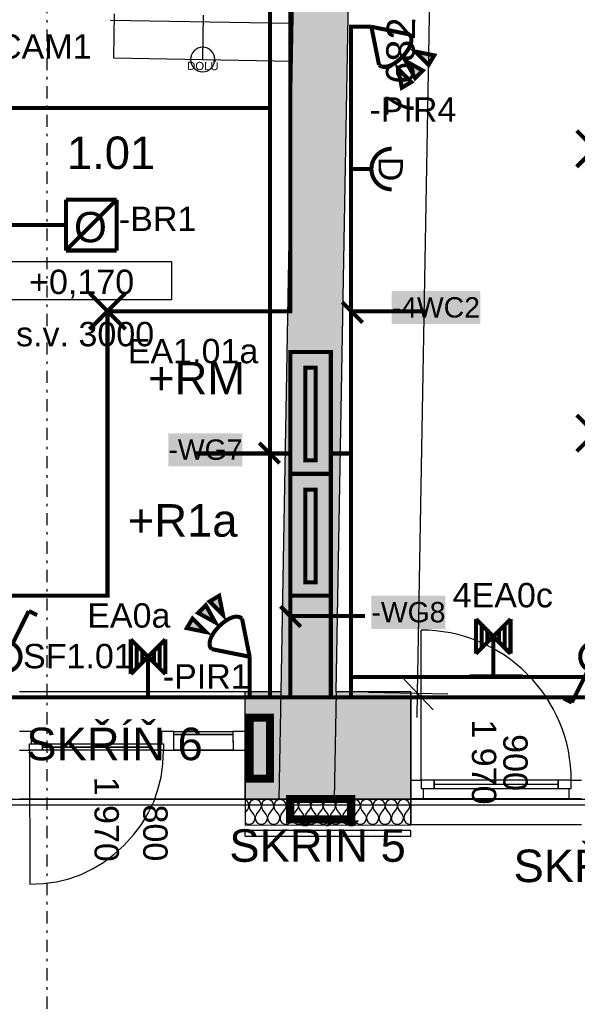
# Model space of a CAD drawing. Extents: x -12025 to 39812, y -28775 to 12.
# Tile 19 of 90: x 17459 to 20893, y -22263 to -16206. Entities that reach past the tile are written whole.
import ezdxf
from ezdxf.enums import TextEntityAlignment as Align

# ---------------------------------------------------------------- set-up
doc = ezdxf.new("R2010")
doc.units = 0
doc.header["$MEASUREMENT"] = 0
doc.linetypes.add('Telekomunikacni vodic', pattern=[9.25, 3, -0.75, 3, -0.75, 0.125, -0.75, 0.125, -0.75])
doc.linetypes.add('Čerchovaná S', pattern=[175, 75, -42.5, 15, -42.5])
for name, color, linetype in [('0 (Pozadí)', 254, 'Continuous'), ('OÚ Dukovany internet + tv + data', 192, 'Continuous'), ('OÚ Dukovany nouzové osvětlení', 36, 'Continuous'), ('OÚ Dukovany půdorys kóty 1NP', 7, 'Continuous'), ('OÚ Dukovany půdorys podklad 1NP', 7, 'Continuous'), ('OÚ Dukovany rozváděče', 6, 'Continuous'), ('OÚ Dukovany světla', 132, 'Continuous'), ('OÚ Dukovany venkovní skříně', 5, 'Continuous'), ('OÚ Dukovany zásuvky', 92, 'Continuous'), ('Zakladni', 7, 'Continuous')]:
    doc.layers.add(name, color=color, linetype=linetype)
doc.styles.add('Arial', font='txt')
doc.styles.add('Arial_B', font='txt')

# ---------------------------------------------------------------- blocks, each defined once
blk = doc.blocks.new('P_zarovkove_svitidlo')
at = {"color": 0, "linetype": 'Continuous', "const_width": 25}
for points in [[(111, -111), (-111, 111)], [(-111, -111), (111, 111)]]:
    blk.add_lwpolyline(points, dxfattribs=at)
at = {"color": 0, "linetype": 'Continuous', "style": 'Arial'}
blk.add_text('4EA1.02a', height=150, dxfattribs=at).set_placement((125, -71.1))
blk = doc.blocks.new('Zásuvka (27)')
at = {"color": 0, "linetype": 'Continuous', "const_width": 25}
for points in [[(-125, 0, -0.414214), (0, 125)], [(0, -125, -0.414214), (-125, 0)]]:
    blk.add_lwpolyline(points, format="xyb", dxfattribs=at)
blk.add_lwpolyline([(-250, 0), (-125, 0)], dxfattribs=at)
at = {"color": 0, "linetype": 'Continuous', "style": 'Arial'}
blk.add_text('D', height=150, rotation=270, dxfattribs=at).set_placement((-81.4, 0), align=Align.CENTER)
blk = doc.blocks.new('Střídavý přepínač')
at = {"color": 0, "linetype": 'Continuous', "const_width": 25}
for points in [[(140.6, 281.2), (38.4, 76.7)], [(140.6, 281.2), (191.8, 255.7)], [(-140.6, -281.2), (-38.4, -76.7)], [(-140.6, -281.2), (-191.8, -255.7)]]:
    blk.add_lwpolyline(points, dxfattribs=at)
for points in [[(0, 89.5, 0.414214), (-89.5, 0)], [(0, 89.5, 0.414214), (-89.5, 0)], [(89.5, 0, 0.414214), (0, 89.5)], [(89.5, 0, 0.414214), (0, 89.5)], [(-89.5, 0, 0.414214), (0, -89.5)], [(-89.5, 0, 0.414214), (0, -89.5)], [(0, -89.5, 0.414214), (89.5, 0)], [(0, -89.5, 0.414214), (89.5, 0)]]:
    blk.add_lwpolyline(points, format="xyb", dxfattribs=at)
at = {"color": 0, "linetype": 'Continuous', "style": 'Arial'}
blk.add_text('SF1.01', height=150, dxfattribs=at).set_placement((105, -71.1))
blk = doc.blocks.new('Střídavý přepínač (1)')
at = {"color": 0, "linetype": 'Continuous', "const_width": 25}
for points in [[(140.6, 281.2), (38.4, 76.7)], [(140.6, 281.2), (191.8, 255.7)], [(-140.6, -281.2), (-38.4, -76.7)], [(-140.6, -281.2), (-191.8, -255.7)]]:
    blk.add_lwpolyline(points, dxfattribs=at)
for points in [[(0, 89.5, 0.414214), (-89.5, 0)], [(0, 89.5, 0.414214), (-89.5, 0)], [(89.5, 0, 0.414214), (0, 89.5)], [(89.5, 0, 0.414214), (0, 89.5)], [(-89.5, 0, 0.414214), (0, -89.5)], [(-89.5, 0, 0.414214), (0, -89.5)], [(0, -89.5, 0.414214), (89.5, 0)], [(0, -89.5, 0.414214), (89.5, 0)]]:
    blk.add_lwpolyline(points, format="xyb", dxfattribs=at)
at = {"color": 0, "linetype": 'Continuous', "style": 'Arial'}
blk.add_text('-4SF1.02a', height=150, dxfattribs=at).set_placement((125, 53.9))
blk = doc.blocks.new('Rozvadeč')
at = {"color": 0, "linetype": 'Continuous', "const_width": 25}
for points in [[(0, 0), (-250, 0), (-250, -750), (0, -750)], [(-93.8, -97.2), (-156.2, -97.2), (-156.2, -666.7), (-93.8, -666.7)]]:
    blk.add_lwpolyline(points, close=True, dxfattribs=at)
at = {"color": 0, "linetype": 'Continuous'}
blk.add_solid([(-93.8, -97.2), (-156.2, -97.2), (-93.8, -666.7), (-156.2, -666.7)], dxfattribs=at)
at = {"layer": '0 (Pozadí)', "linetype": 'Continuous'}
blk.add_solid([(0, 0), (-250, 0), (0, -750), (-250, -750)], dxfattribs=at)
at = {"color": 0, "linetype": 'Continuous', "style": 'Arial'}
blk.add_text('+RM', height=200, dxfattribs=at).set_placement((-1125, -261.5))
blk = doc.blocks.new('Rozvadeč (1)')
at = {"color": 0, "linetype": 'Continuous', "const_width": 25}
for points in [[(0, 0), (-250, 0), (-250, -750), (0, -750)], [(-93.8, -97.2), (-156.2, -97.2), (-156.2, -666.7), (-93.8, -666.7)]]:
    blk.add_lwpolyline(points, close=True, dxfattribs=at)
at = {"color": 0, "linetype": 'Continuous'}
blk.add_solid([(-93.8, -97.2), (-156.2, -97.2), (-93.8, -666.7), (-156.2, -666.7)], dxfattribs=at)
at = {"layer": '0 (Pozadí)', "linetype": 'Continuous'}
blk.add_solid([(0, 0), (-250, 0), (0, -750), (-250, -750)], dxfattribs=at)
at = {"color": 0, "linetype": 'Continuous', "style": 'Arial'}
blk.add_text('+R1a', height=200, dxfattribs=at).set_placement((-1250, -386.5))
blk = doc.blocks.new('PIR vějíř (4)')
at = {"color": 0, "linetype": 'Continuous', "const_width": 25}
for points in [[(-164.1, 257.8), (-246.1, 339.8), (-187.5, 375)], [(-210.9, 210.9), (-269.5, 316.4), (-316.4, 269.5), (-210.9, 210.9)], [(-269.5, 152.3), (-351.6, 234.4), (-386.7, 175.8)]]:
    blk.add_lwpolyline(points, close=True, dxfattribs=at)
at = {"color": 0, "linetype": 'Continuous', "const_width": 25, "flags": 128}
for points in [[(-187.5, 187.5), (-165.8, 207.3), (-144.6, 223), (-124.2, 234.8), (-105.1, 242.5), (-87.4, 246.3), (-71.6, 246.2), (-58, 242.2), (-46.9, 234.4), (-46.9, 234.4)], [(-234.4, 46.9), (-242.2, 58), (-246.2, 71.6), (-246.3, 87.4), (-242.5, 105.1), (-234.8, 124.2), (-223, 144.6), (-207.3, 165.8), (-187.5, 187.5), (-187.5, 187.5)]]:
    blk.add_lwpolyline(points, dxfattribs=at)
at = {"color": 0, "linetype": 'Continuous', "const_width": 25}
for points in [[(0, 0), (-46.9, 234.4)], [(-234.4, 46.9), (0, 0)]]:
    blk.add_lwpolyline(points, dxfattribs=at)
at = {"color": 0, "linetype": 'Continuous'}
for points in [[(-164.1, 257.8), (-246.1, 339.8), (-187.5, 375)], [(-210.9, 210.9), (-269.5, 316.4), (-210.9, 210.9), (-316.4, 269.5)], [(-269.5, 152.3), (-351.6, 234.4), (-386.7, 175.8)]]:
    blk.add_solid(points, dxfattribs=at)
at = {"color": 0, "linetype": 'Continuous', "style": 'Arial'}
blk.add_text('-PIR1', height=150, dxfattribs=at).set_placement((-535, -196.1))
blk = doc.blocks.new('Videokamera (1)')
at = {"color": 0, "linetype": 'Continuous', "const_width": 25}
for points in [[(25.5, 213.9), (-129, 172.5)], [(-129, 172.5), (-25.5, -213.9)], [(129, -172.5), (25.5, 213.9)], [(-25.5, -213.9), (129, -172.5)], [(116.3, -279.4), (90.4, -182.8)], [(13.1, -203.5), (39, -300.1)], [(116.3, -279.4), (39, -300.1)]]:
    blk.add_lwpolyline(points, dxfattribs=at)
at = {"color": 0, "linetype": 'Continuous', "style": 'Arial'}
blk.add_text('-CAM1', height=150, dxfattribs=at).set_placement((125, -71.1))
blk = doc.blocks.new('PIR vějíř (13)')
at = {"color": 0, "linetype": 'Continuous', "const_width": 25}
for points in [[(234.4, -46.9), (0, 0)], [(0, 0), (46.9, -234.4)]]:
    blk.add_lwpolyline(points, dxfattribs=at)
at = {"color": 0, "linetype": 'Continuous', "const_width": 25, "flags": 128}
for points in [[(234.4, -46.9), (242.2, -58), (246.2, -71.6), (246.3, -87.4), (242.5, -105.1), (234.8, -124.2), (223, -144.6), (207.3, -165.8), (187.5, -187.5), (187.5, -187.5)], [(187.5, -187.5), (165.8, -207.3), (144.6, -223), (124.2, -234.8), (105.1, -242.5), (87.4, -246.3), (71.6, -246.2), (58, -242.2), (46.9, -234.4), (46.9, -234.4)]]:
    blk.add_lwpolyline(points, dxfattribs=at)
at = {"color": 0, "linetype": 'Continuous', "const_width": 25}
for points in [[(210.9, -210.9), (269.5, -316.4), (316.4, -269.5), (210.9, -210.9)], [(269.5, -152.3), (351.6, -234.4), (386.7, -175.8)], [(164.1, -257.8), (246.1, -339.8), (187.5, -375)]]:
    blk.add_lwpolyline(points, close=True, dxfattribs=at)
at = {"color": 0, "linetype": 'Continuous'}
for points in [[(269.5, -152.3), (351.6, -234.4), (386.7, -175.8)], [(210.9, -210.9), (269.5, -316.4), (210.9, -210.9), (316.4, -269.5)], [(164.1, -257.8), (246.1, -339.8), (187.5, -375)]]:
    blk.add_solid(points, dxfattribs=at)
at = {"color": 0, "linetype": 'Continuous', "style": 'Arial'}
blk.add_text('-PIR4', height=150, dxfattribs=at).set_placement((-12.5, -583.6))
blk = doc.blocks.new('Svítidlo pro nouzové osvětlení (1)')
at = {"color": 0, "linetype": 'Continuous', "const_width": 25}
for points in [[(-106.2, -106.2), (-106.2, 106.2)], [(-106.2, -106.2), (106.2, 106.2)], [(-106.2, 106.2), (106.2, -106.2)], [(-70.8, -70.8), (-70.8, 70.8)], [(70.8, -70.8), (70.8, 70.8)], [(106.2, -106.2), (106.2, 106.2)], [(-35.4, -35.4), (-35.4, 35.4)], [(0, -212.5), (0, 0)], [(35.4, -35.4), (35.4, 35.4)]]:
    blk.add_lwpolyline(points, dxfattribs=at)
at = {"color": 0, "linetype": 'Continuous', "style": 'Arial'}
blk.add_text('EA0a', height=150, dxfattribs=at).set_placement((-375, 178.9))
blk = doc.blocks.new('Svítidlo pro nouzové osvětlení (2)')
at = {"color": 0, "linetype": 'Continuous', "const_width": 25}
for points in [[(-106.2, -106.2), (-106.2, 106.2)], [(-106.2, -106.2), (106.2, 106.2)], [(-106.2, 106.2), (106.2, -106.2)], [(-70.8, -70.8), (-70.8, 70.8)], [(70.8, -70.8), (70.8, 70.8)], [(106.2, -106.2), (106.2, 106.2)], [(-35.4, -35.4), (-35.4, 35.4)], [(0, -212.5), (0, 0)], [(35.4, -35.4), (35.4, 35.4)]]:
    blk.add_lwpolyline(points, dxfattribs=at)
at = {"color": 0, "linetype": 'Continuous', "style": 'Arial'}
blk.add_text('4EA0c', height=150, dxfattribs=at).set_placement((-250, 178.9))
blk = doc.blocks.new('Detektor kouře_ optický (1)')
at = {"color": 0, "linetype": 'Continuous', "const_width": 25}
for points in [[(156.2, 156.2), (-156.2, 156.2)], [(-156.2, 156.2), (-156.2, -156.2)], [(-156.2, -156.2), (156.2, 156.2)], [(156.2, -156.2), (156.2, 156.2)], [(-156.2, -156.2), (156.2, -156.2)]]:
    blk.add_lwpolyline(points, dxfattribs=at)
at = {"color": 0, "linetype": 'Continuous', "style": 'Arial'}
for s, height, p in [('O', 186.5, (-106.4, -105.3)), ('-BR1', 150, (170, -36.1))]:
    blk.add_text(s, height=height, dxfattribs=at).set_placement(p)
blk = doc.blocks.new('P_zarovkove_svitidlo (20)')
at = {"color": 0, "linetype": 'Continuous', "const_width": 25}
for points in [[(-111, -111), (111, 111)], [(-111, 111), (111, -111)]]:
    blk.add_lwpolyline(points, dxfattribs=at)
at = {"color": 0, "linetype": 'Continuous', "style": 'Arial'}
blk.add_text('EA1.01a', height=150, dxfattribs=at).set_placement((125, -319.6))
blk = doc.blocks.new('P_zarovkove_svitidlo (23)')
at = {"color": 0, "linetype": 'Continuous', "const_width": 25}
for points in [[(111, -111), (-111, 111)], [(-111, -111), (111, 111)]]:
    blk.add_lwpolyline(points, dxfattribs=at)
at = {"color": 0, "linetype": 'Continuous', "style": 'Arial'}
blk.add_text('4EA1.02b', height=150, dxfattribs=at).set_placement((125, -319.6))
blk = doc.blocks.new('(53)')
at = {"color": 7, "linetype": 'Continuous', "const_width": 25}
for points in [[(-520, 0), (-395, -125)], [(-460, -55), (0, -55)]]:
    blk.add_lwpolyline(points, dxfattribs=at)
at = {"layer": '0 (Pozadí)', "linetype": 'Continuous'}
blk.add_solid([(-215.5, 70), (329.7, 70), (-215.5, -133.5), (329.7, -133.5)], dxfattribs=at)
at = {"color": 7, "linetype": 'Continuous', "style": 'Arial_B'}
blk.add_text('-4WC2', height=125, dxfattribs=at).set_placement((-215.5, -93.5))
blk = doc.blocks.new('(70)')
at = {"color": 0, "linetype": 'Continuous', "const_width": 50}
blk.add_lwpolyline([(0, -250), (625, -250), (625, 0), (0, 0)], close=True, dxfattribs=at)
at = {"color": 0, "linetype": 'Continuous', "style": 'Arial'}
blk.add_text('SKŘÍŇ CETIN', height=200, dxfattribs=at).set_placement((-625, -511.5))
blk = doc.blocks.new('(71)')
at = {"color": 0, "linetype": 'Continuous', "const_width": 50}
blk.add_lwpolyline([(0, -125), (375, -125), (375, 0), (0, 0)], close=True, dxfattribs=at)
at = {"color": 0, "linetype": 'Continuous', "style": 'Arial'}
blk.add_text('SKŘÍŇ 5', height=200, dxfattribs=at).set_placement((-375, -386.5))
blk = doc.blocks.new('(73)')
at = {"color": 0, "linetype": 'Continuous', "const_width": 50}
blk.add_lwpolyline([(-125, 0), (0, 0), (0, -375), (-125, -375)], close=True, dxfattribs=at)
at = {"color": 0, "linetype": 'Continuous', "style": 'Arial'}
blk.add_text('SKŘÍŇ 6', height=200, dxfattribs=at).set_placement((-1500, -261.5))
blk = doc.blocks.new('(106)')
at = {"color": 7, "linetype": 'Continuous', "const_width": 25}
for points in [[(60, -60), (-65, 65)], [(0, 0), (-460, 0)]]:
    blk.add_lwpolyline(points, dxfattribs=at)
at = {"layer": '0 (Pozadí)', "linetype": 'Continuous'}
blk.add_solid([(-625, 125), (-170.7, 125), (-625, -78.5), (-170.7, -78.5)], dxfattribs=at)
at = {"color": 7, "linetype": 'Continuous', "style": 'Arial_B'}
blk.add_text('-WG7', height=125, dxfattribs=at).set_placement((-625, -38.5))
blk = doc.blocks.new('(107)')
at = {"color": 7, "linetype": 'Continuous', "const_width": 25}
for points in [[(-60, 60), (65, -65)], [(0, 0), (460, 0)]]:
    blk.add_lwpolyline(points, dxfattribs=at)
at = {"layer": '0 (Pozadí)', "linetype": 'Continuous'}
blk.add_solid([(500, 125), (954.3, 125), (500, -78.5), (954.3, -78.5)], dxfattribs=at)
at = {"color": 7, "linetype": 'Continuous', "style": 'Arial_B'}
blk.add_text('-WG8', height=125, dxfattribs=at).set_placement((500, -38.5))

msp = doc.modelspace()

# ---------------------------------------------------------------- hatches: boundary and pattern name
at = {"layer": 'OÚ Dukovany půdorys podklad 1NP', "linetype": 'Continuous'}
for color, points in [(254, [(19867.2, -20340), (18847.5, -20340.3), (18847.6, -20600.3), (18847.7, -21000.3), (19867.4, -21000)]), (9, [(19867.2, -20340), (19867.4, -21000), (19868.4, -21000), (19868.2, -20500), (19868.2, -20340)])]:
    msp.add_hatch(color=color, dxfattribs=at).paths.add_polyline_path(points)
h = msp.add_hatch(dxfattribs=at)
h.set_pattern_fill('OMÍTKA_01', color=21, style=0, pattern_type=2)
h.set_pattern_definition([(0, (0, 0), (0, 86.60254), [0, -50]), (0, (25, 43.3), (0, 86.60254), [0, -50])])
edge = h.paths.add_edge_path()
edge.add_spline(control_points=[(19868.4, -21193), (19868.4, -21193), (18847.8, -21193.3), (18847.8, -21193.3)], knot_values=[0, 0, 0, 0, 1, 1, 1, 1], degree=3, periodic=0)
edge.add_spline(control_points=[(18847.8, -21193.3), (18847.8, -21193.3), (18847.8, -21229.8), (18847.8, -21229.8)], knot_values=[0, 0, 0, 0, 1, 1, 1, 1], degree=3, periodic=0)
edge.add_spline(control_points=[(18847.8, -21229.8), (18847.8, -21229.8), (19868.4, -21229.5), (19868.4, -21229.5)], knot_values=[0, 0, 0, 0, 1, 1, 1, 1], degree=3, periodic=0)
edge.add_spline(control_points=[(19868.4, -21229.5), (19868.4, -21229.5), (19868.4, -21193), (19868.4, -21193)], knot_values=[0, 0, 0, 0, 1, 1, 1, 1], degree=3, periodic=0)
edge.add_spline(control_points=[(19868.4, -21193), (19868.4, -21193), (19868.4, -21193), (19868.4, -21193)], knot_values=[0, 0, 0, 0, 1, 1, 1, 1], degree=3, periodic=0)

# ---------------------------------------------------------------- linework, layer by layer
at = {"layer": 'OÚ Dukovany internet + tv + data', "linetype": 'Telekomunikacni vodic', "ltscale": 100, "const_width": 25}
for points in [[(29156.2, -8000), (31500, -8000), (31500, -13375), (31250, -13375), (31250, -20375), (16500, -20375)], [(16500, -20375), (24875, -20375), (25000, -13625), (24750, -13625)], [(19625, -16250), (19500, -16250), (19500, -20375), (16500, -20375)], [(17743.8, -17470), (16760, -17470), (16750, -20375), (16500, -20375)], [(32073.2, -21056.8), (32072.3, -19375), (31375, -19375), (31375, -20375), (16750, -20375), (16750, -20250), (16822.2, -20250)], [(31000, -19875), (31250, -19875), (31250, -20375), (18875, -20375), (16500, -20375)], [(18875, -20125), (18875, -20375), (16500, -20375)]]:
    msp.add_lwpolyline(points, dxfattribs=at)
at = {"layer": 'OÚ Dukovany nouzové osvětlení', "linetype": 'Continuous', "const_width": 25}
for points in [[(18250, -20337.5), (18250, -20375), (19000, -20375), (19000, -14125)], [(23875, -15712.5), (23875, -15750), (24875, -15750), (24805, -20250), (20375, -20250), (20375, -20212.5)], [(18250, -20337.5), (18250, -20375), (16750, -20375), (16750, -19125), (16125, -19125), (16125, -18875), (16087.5, -18875)], [(19125, -19750), (19125, -20375), (18750, -20375), (18250, -20375), (18250, -20337.5)]]:
    msp.add_lwpolyline(points, dxfattribs=at)
at = {"layer": 'OÚ Dukovany půdorys kóty 1NP', "color": 154, "linetype": 'Continuous'}
for p, q in [((20042.8, -12668.3), (19907.6, -20349)), ((19809.4, -20247.2), (20005.8, -20450.7)), ((19607.6, -20343.7), (20095.1, -20352.3)), ((19907.6, -20349), (19905, -20498.9))]:
    msp.add_line(p, q, dxfattribs=at)
at = {"layer": 'OÚ Dukovany půdorys kóty 1NP', "color": 1, "linetype": 'Continuous'}
msp.add_line((20230.8, -20237.4), (20555.8, -20237.3), dxfattribs=at)
at = {"layer": 'OÚ Dukovany půdorys kóty 1NP', "color": 154, "linetype": 'Continuous'}
msp.add_lwpolyline([(17286.6, -17693.9), (18394.9, -17693.9), (18394.9, -17929.6), (17286.6, -17929.6)], close=True, dxfattribs=at)
at = {"layer": 'OÚ Dukovany půdorys podklad 1NP', "color": 154, "linetype": 'Čerchovaná S'}
msp.add_line((17628.4, -25791.1), (17628.4, -1625), dxfattribs=at)
at = {"layer": 'OÚ Dukovany půdorys podklad 1NP', "color": 7, "linetype": 'Continuous'}
for p, q in [((19184.7, -13714.4), (19067.2, -20340.3)), ((19407.2, -20340.1), (19524.8, -13714.3)), ((18847.6, -20585.3), (18847.5, -20340.3)), ((19067.2, -20340.3), (18847.5, -20340.3)), ((19867.2, -20340), (19407.2, -20340.1)), ((19867.3, -20435), (19867.2, -20340)), ((19867.3, -20550), (19867.3, -20435)), ((18847.6, -20600.3), (18847.6, -20585.3)), ((19867.4, -21000), (19867.3, -20550)), ((18847.7, -21000.3), (19867.4, -21000))]:
    msp.add_line(p, q, dxfattribs=at)
at = {"layer": 'OÚ Dukovany půdorys podklad 1NP', "color": 8, "linetype": 'Continuous'}
for p, q in [((18041, -16169.6), (18036.2, -16441.3)), ((18016.8, -16209.4), (19119.8, -16227.7)), ((19136, -16460.9), (19140.8, -16189.2)), ((18036.2, -16441.3), (19136, -16460.9)), ((19067.2, -20340.3), (19055.5, -21000.8)), ((19407.2, -20340.3), (19395.6, -21000.8))]:
    msp.add_line(p, q, dxfattribs=at)
at = {"layer": 'OÚ Dukovany půdorys podklad 1NP', "color": 251, "linetype": 'Continuous'}
msp.add_line((18586.1, -16451.1), (18590.9, -16179.4), dxfattribs=at)
at = {"layer": 'OÚ Dukovany půdorys podklad 1NP', "color": 1, "linetype": 'Continuous'}
for p, q in [((19931.5, -20885), (19931.3, -19961)), ((18847.5, -20340.3), (17457.5, -20340.7)), ((18847.6, -20585.3), (18847.5, -20340.3)), ((19868.2, -20340), (19867.2, -20340)), ((19868.2, -20340), (19868.2, -20500)), ((19868.2, -20500), (19868.2, -20340)), ((19868.2, -20500), (19868.4, -21000)), ((19868.2, -20500), (19868.4, -21000)), ((17532.6, -20585.7), (17457.6, -20585.7)), ((17532.6, -20660.7), (17532.6, -20585.7)), ((18407.6, -20585.4), (18332.6, -20585.5)), ((18332.6, -20585.5), (18332.6, -20660.5)), ((18407.7, -20700.4), (18407.6, -20585.4)), ((18847.6, -20585.3), (18772.6, -20585.3)), ((18772.6, -20585.3), (18772.7, -20700.3)), ((18847.7, -20700.3), (18847.6, -20585.3)), ((18847.7, -20700.3), (18847.6, -20585.3)), ((18847.7, -20700.3), (18847.6, -20585.3)), ((18772.6, -20603.3), (18407.6, -20603.4)), ((18847.7, -21000.3), (18847.6, -20600.3)), ((18847.6, -20615.3), (18847.8, -21160.3)), ((18847.6, -20615.3), (18847.7, -21000.3)), ((18847.6, -20615.3), (18847.7, -21000.3)), ((18847.6, -20615.3), (18847.8, -21160.3)), ((17457.7, -20700.7), (17520.7, -20700.7)), ((17520.7, -20700.7), (17520.6, -20660.7)), ((17520.6, -20660.7), (17532.6, -20660.7)), ((17520.6, -20660.7), (17600.6, -20660.7)), ((17520.7, -20700.7), (17520.6, -20660.7)), ((17520.7, -20700.7), (17520.9, -21524.7)), ((17600.7, -20700.7), (17520.7, -20700.7)), ((17600.6, -20660.7), (17600.7, -20700.7)), ((18264.6, -20680.5), (17600.6, -20680.7)), ((18264.7, -20700.5), (18264.6, -20660.5)), ((18264.6, -20660.5), (18344.6, -20660.5)), ((18344.7, -20700.5), (18264.7, -20700.5)), ((18332.6, -20660.5), (18344.6, -20660.5)), ((18344.6, -20660.5), (18344.7, -20700.5)), ((18344.6, -20660.5), (18344.7, -20700.5)), ((18344.7, -20700.5), (18407.7, -20700.4)), ((18407.7, -20700.4), (18772.7, -20700.3)), ((18772.7, -20700.3), (18847.7, -20700.3)), ((18847.7, -21000.3), (18847.7, -20700.3)), ((19868.3, -20710), (19868.4, -21160)), ((19868.3, -20710), (19868.4, -21000)), ((19868.3, -20710), (19868.4, -21000)), ((19868.3, -20710), (19868.4, -21160)), ((19868.6, -21000), (19868.5, -20885)), ((19868.5, -20885), (19931.5, -20885)), ((19931.5, -20885), (19931.6, -20935)), ((20011.5, -20885), (19931.5, -20885)), ((19931.5, -20885), (19931.6, -20935)), ((20011.6, -20935), (20011.5, -20885)), ((20855.5, -20884.7), (20775.5, -20884.7)), ((20775.5, -20884.7), (20775.6, -20934.7)), ((20855.6, -20934.7), (20855.5, -20884.7)), ((20855.5, -20884.7), (20918.5, -20884.7)), ((20855.6, -20934.7), (20855.5, -20884.7)), ((19931.6, -20935), (19943.6, -20935)), ((19931.6, -20935), (20011.6, -20935)), ((19943.6, -20935), (20843.6, -20934.7)), ((19943.6, -20935), (19943.6, -21000)), ((20775.5, -20909.7), (20011.5, -20910)), ((20775.6, -20934.7), (20855.6, -20934.7)), ((20843.6, -20999.7), (20843.6, -20934.7)), ((20843.6, -20934.7), (20855.6, -20934.7)), ((18847.7, -21000.3), (17457.7, -21000.7)), ((19868.4, -21000), (18847.7, -21000.3)), ((19867.4, -21000), (19868.4, -21000)), ((19943.6, -21000), (19868.6, -21000)), ((19868.6, -21160), (19868.6, -21000)), ((20843.6, -20999.7), (19943.6, -21000)), ((20918.6, -20999.7), (20843.6, -20999.7)), ((18847.8, -21160.3), (19868.4, -21160)), ((19868.4, -21193), (18847.8, -21193.3)), ((18847.8, -21229.8), (18847.8, -21193.3)), ((18847.8, -21229.8), (18847.8, -21193.3)), ((19868.4, -21229.5), (19868.4, -21193)), ((19868.4, -21229.5), (19868.4, -21193)), ((20918.6, -21159.7), (19868.6, -21160)), ((18847.8, -21229.8), (19868.4, -21229.5))]:
    msp.add_line(p, q, dxfattribs=at)
at = {"layer": 'OÚ Dukovany půdorys podklad 1NP', "color": 21, "linetype": 'Continuous'}
for p, q in [((18853.2, -21009.8), (18847.7, -21007.4)), ((18861.2, -21016.5), (18853.2, -21009.8)), ((18867.2, -21025.2), (18861.2, -21016.5)), ((18881.2, -21016.5), (18875.2, -21025.2)), ((18889.3, -21009.8), (18881.2, -21016.5)), ((18898.9, -21005.6), (18889.3, -21009.8)), ((18909.3, -21004.1), (18898.9, -21005.6)), ((18919.7, -21005.6), (18909.3, -21004.1)), ((18929.3, -21009.8), (18919.7, -21005.6)), ((18937.4, -21016.5), (18929.3, -21009.8)), ((18943.4, -21025.2), (18937.4, -21016.5)), ((18957.4, -21016.5), (18951.4, -21025.2)), ((18965.5, -21009.8), (18957.4, -21016.5)), ((18975.1, -21005.5), (18965.5, -21009.8)), ((18985.5, -21004.1), (18975.1, -21005.5)), ((18995.9, -21005.5), (18985.5, -21004.1)), ((19005.5, -21009.8), (18995.9, -21005.5)), ((19013.6, -21016.5), (19005.5, -21009.8)), ((19019.6, -21025.1), (19013.6, -21016.5)), ((19033.6, -21016.5), (19027.6, -21025.1)), ((19041.7, -21009.8), (19033.6, -21016.5)), ((19051.3, -21005.5), (19041.7, -21009.8)), ((19061.7, -21004.1), (19051.3, -21005.5)), ((19072.1, -21005.5), (19061.7, -21004.1)), ((19081.7, -21009.7), (19072.1, -21005.5)), ((19089.8, -21016.4), (19081.7, -21009.7)), ((19095.8, -21025.1), (19089.8, -21016.4)), ((19109.8, -21016.4), (19103.8, -21025.1)), ((19117.9, -21009.7), (19109.8, -21016.4)), ((19127.5, -21005.5), (19117.9, -21009.7)), ((19137.9, -21004), (19127.5, -21005.5)), ((19148.3, -21005.5), (19137.9, -21004)), ((19157.9, -21009.7), (19148.3, -21005.5)), ((19166, -21016.4), (19157.9, -21009.7)), ((19172, -21025.1), (19166, -21016.4)), ((19186, -21016.4), (19180, -21025.1)), ((19194, -21009.7), (19186, -21016.4)), ((19203.7, -21005.5), (19194, -21009.7)), ((19214.1, -21004), (19203.7, -21005.5)), ((19224.5, -21005.5), (19214.1, -21004)), ((19234.1, -21009.7), (19224.5, -21005.5)), ((19242.2, -21016.4), (19234.1, -21009.7)), ((19248.2, -21025.1), (19242.2, -21016.4)), ((19262.1, -21016.4), (19256.2, -21025.1)), ((19270.2, -21009.7), (19262.1, -21016.4)), ((19279.9, -21005.4), (19270.2, -21009.7)), ((19290.3, -21004), (19279.9, -21005.4)), ((19300.7, -21005.4), (19290.3, -21004)), ((19310.3, -21009.7), (19300.7, -21005.4)), ((19318.4, -21016.4), (19310.3, -21009.7)), ((19324.3, -21025), (19318.4, -21016.4)), ((19338.3, -21016.4), (19332.4, -21025)), ((19346.4, -21009.7), (19338.3, -21016.4)), ((19356, -21005.4), (19346.4, -21009.7)), ((19366.5, -21004), (19356, -21005.4)), ((19376.9, -21005.4), (19366.5, -21004)), ((19386.5, -21009.7), (19376.9, -21005.4)), ((19394.6, -21016.4), (19386.5, -21009.7)), ((19400.5, -21025), (19394.6, -21016.4)), ((19414.5, -21016.4), (19408.6, -21025)), ((19422.6, -21009.6), (19414.5, -21016.4)), ((19432.2, -21005.4), (19422.6, -21009.6)), ((19442.6, -21003.9), (19432.2, -21005.4)), ((19453.1, -21005.4), (19442.6, -21003.9)), ((19462.7, -21009.6), (19453.1, -21005.4)), ((19470.8, -21016.3), (19462.7, -21009.6)), ((19476.7, -21025), (19470.8, -21016.3)), ((19490.7, -21016.3), (19484.8, -21025)), ((19498.8, -21009.6), (19490.7, -21016.3)), ((19508.4, -21005.4), (19498.8, -21009.6)), ((19518.8, -21003.9), (19508.4, -21005.4)), ((19529.2, -21005.4), (19518.8, -21003.9)), ((19538.9, -21009.6), (19529.2, -21005.4)), ((19547, -21016.3), (19538.9, -21009.6)), ((19552.9, -21025), (19547, -21016.3)), ((19566.9, -21016.3), (19561, -21025)), ((19575, -21009.6), (19566.9, -21016.3)), ((19584.6, -21005.4), (19575, -21009.6)), ((19595, -21003.9), (19584.6, -21005.4)), ((19605.4, -21005.4), (19595, -21003.9)), ((19615.1, -21009.6), (19605.4, -21005.4)), ((19623.2, -21016.3), (19615.1, -21009.6)), ((19629.1, -21025), (19623.2, -21016.3)), ((19643.1, -21016.3), (19637.1, -21025)), ((19651.2, -21009.6), (19643.1, -21016.3)), ((19660.8, -21005.3), (19651.2, -21009.6)), ((19671.2, -21003.9), (19660.8, -21005.3)), ((19681.6, -21005.3), (19671.2, -21003.9)), ((19691.2, -21009.6), (19681.6, -21005.3)), ((19699.3, -21016.3), (19691.2, -21009.6)), ((19705.3, -21024.9), (19699.3, -21016.3)), ((19719.3, -21016.3), (19713.3, -21024.9)), ((19727.4, -21009.6), (19719.3, -21016.3)), ((19737, -21005.3), (19727.4, -21009.6)), ((19747.4, -21003.9), (19737, -21005.3)), ((19757.8, -21005.3), (19747.4, -21003.9)), ((19767.4, -21009.5), (19757.8, -21005.3)), ((19775.5, -21016.2), (19767.4, -21009.5)), ((19781.5, -21024.9), (19775.5, -21016.2)), ((19795.5, -21016.2), (19789.5, -21024.9)), ((19803.6, -21009.5), (19795.5, -21016.2)), ((19813.2, -21005.3), (19803.6, -21009.5)), ((19823.6, -21003.8), (19813.2, -21005.3)), ((19834, -21005.3), (19823.6, -21003.8)), ((19843.6, -21009.5), (19834, -21005.3)), ((19851.7, -21016.2), (19843.6, -21009.5)), ((19857.7, -21024.9), (19851.7, -21016.2)), ((18847.8, -21086.2), (18863.6, -21065.1)), ((18863.6, -21065.1), (18868.7, -21055.9)), ((18870.6, -21035.1), (18867.2, -21025.2)), ((18868.7, -21055.9), (18871.1, -21045.6)), ((18871.1, -21045.6), (18870.6, -21035.1)), ((18871.9, -21035.1), (18871.4, -21045.6)), ((18871.4, -21045.6), (18873.8, -21055.9)), ((18875.2, -21025.2), (18871.9, -21035.1)), ((18873.8, -21055.9), (18878.9, -21065.1)), ((18901.7, -21095.5), (18878.9, -21065.1)), ((18917, -21095.5), (18939.8, -21065)), ((18939.8, -21065), (18944.9, -21055.8)), ((18946.8, -21035.1), (18943.4, -21025.2)), ((18944.9, -21055.8), (18947.3, -21045.6)), ((18947.3, -21045.6), (18946.8, -21035.1)), ((18948.1, -21035.1), (18947.6, -21045.6)), ((18947.6, -21045.6), (18950, -21055.8)), ((18951.4, -21025.2), (18948.1, -21035.1)), ((18950, -21055.8), (18955, -21065)), ((18977.9, -21095.5), (18955, -21065)), ((18993.1, -21095.5), (19016, -21065)), ((19016, -21065), (19021.1, -21055.8)), ((19022.9, -21035.1), (19019.6, -21025.1)), ((19021.1, -21055.8), (19023.5, -21045.6)), ((19023.5, -21045.6), (19022.9, -21035.1)), ((19024.3, -21035.1), (19023.8, -21045.6)), ((19023.8, -21045.6), (19026.1, -21055.8)), ((19027.6, -21025.1), (19024.3, -21035.1)), ((19026.1, -21055.8), (19031.2, -21065)), ((19054.1, -21095.5), (19031.2, -21065)), ((19069.3, -21095.5), (19092.2, -21065)), ((19092.2, -21065), (19097.3, -21055.8)), ((19099.1, -21035.1), (19095.8, -21025.1)), ((19097.3, -21055.8), (19099.6, -21045.6)), ((19099.6, -21045.6), (19099.1, -21035.1)), ((19100.5, -21035.1), (19100, -21045.6)), ((19100, -21045.6), (19102.3, -21055.8)), ((19103.8, -21025.1), (19100.5, -21035.1)), ((19102.3, -21055.8), (19107.4, -21065)), ((19130.3, -21095.5), (19107.4, -21065)), ((19145.5, -21095.5), (19168.4, -21065)), ((19168.4, -21065), (19173.5, -21055.8)), ((19175.3, -21035), (19172, -21025.1)), ((19173.5, -21055.8), (19175.8, -21045.5)), ((19175.8, -21045.5), (19175.3, -21035)), ((19176.7, -21035), (19176.1, -21045.5)), ((19176.1, -21045.5), (19178.5, -21055.8)), ((19180, -21025.1), (19176.7, -21035)), ((19178.5, -21055.8), (19183.6, -21065)), ((19206.5, -21095.4), (19183.6, -21065)), ((19221.7, -21095.4), (19244.6, -21065)), ((19244.6, -21065), (19249.7, -21055.8)), ((19251.5, -21035), (19248.2, -21025.1)), ((19249.7, -21055.8), (19252, -21045.5)), ((19252, -21045.5), (19251.5, -21035)), ((19252.8, -21035), (19252.3, -21045.5)), ((19252.3, -21045.5), (19254.7, -21055.8)), ((19256.2, -21025.1), (19252.8, -21035)), ((19254.7, -21055.8), (19259.8, -21065)), ((19282.7, -21095.4), (19259.8, -21065)), ((19297.9, -21095.4), (19320.8, -21064.9)), ((19320.8, -21064.9), (19325.8, -21055.7)), ((19327.7, -21035), (19324.3, -21025)), ((19325.8, -21055.7), (19328.2, -21045.5)), ((19328.2, -21045.5), (19327.7, -21035)), ((19329, -21035), (19328.5, -21045.5)), ((19328.5, -21045.5), (19330.9, -21055.7)), ((19332.4, -21025), (19329, -21035)), ((19330.9, -21055.7), (19336, -21064.9)), ((19358.9, -21095.4), (19336, -21064.9)), ((19374.1, -21095.4), (19396.9, -21064.9)), ((19396.9, -21064.9), (19402, -21055.7)), ((19403.9, -21035), (19400.5, -21025)), ((19402, -21055.7), (19404.4, -21045.5)), ((19404.4, -21045.5), (19403.9, -21035)), ((19405.2, -21035), (19404.7, -21045.5)), ((19404.7, -21045.5), (19407.1, -21055.7)), ((19408.6, -21025), (19405.2, -21035)), ((19407.1, -21055.7), (19412.2, -21064.9)), ((19435.1, -21095.4), (19412.2, -21064.9)), ((19450.3, -21095.4), (19473.1, -21064.9)), ((19473.1, -21064.9), (19478.2, -21055.7)), ((19480.1, -21035), (19476.7, -21025)), ((19478.2, -21055.7), (19480.6, -21045.5)), ((19480.6, -21045.5), (19480.1, -21035)), ((19481.4, -21035), (19480.9, -21045.5)), ((19480.9, -21045.5), (19483.3, -21055.7)), ((19484.8, -21025), (19481.4, -21035)), ((19483.3, -21055.7), (19488.4, -21064.9)), ((19511.2, -21095.4), (19488.4, -21064.9)), ((19526.5, -21095.4), (19549.3, -21064.9)), ((19549.3, -21064.9), (19554.4, -21055.7)), ((19556.3, -21034.9), (19552.9, -21025)), ((19554.4, -21055.7), (19556.8, -21045.4)), ((19556.8, -21045.4), (19556.3, -21034.9)), ((19557.6, -21034.9), (19557.1, -21045.4)), ((19557.1, -21045.4), (19559.5, -21055.7)), ((19561, -21025), (19557.6, -21034.9)), ((19559.5, -21055.7), (19564.6, -21064.9)), ((19587.4, -21095.3), (19564.6, -21064.9)), ((19602.7, -21095.3), (19625.5, -21064.8)), ((19625.5, -21064.8), (19630.6, -21055.6)), ((19632.5, -21034.9), (19629.1, -21025)), ((19630.6, -21055.6), (19633, -21045.4)), ((19633, -21045.4), (19632.5, -21034.9)), ((19633.8, -21034.9), (19633.3, -21045.4)), ((19633.3, -21045.4), (19635.7, -21055.6)), ((19637.1, -21025), (19633.8, -21034.9)), ((19635.7, -21055.6), (19640.8, -21064.8)), ((19663.6, -21095.3), (19640.8, -21064.8)), ((19678.9, -21095.3), (19701.7, -21064.8)), ((19701.7, -21064.8), (19706.8, -21055.6)), ((19708.7, -21034.9), (19705.3, -21024.9)), ((19706.8, -21055.6), (19709.2, -21045.4)), ((19709.2, -21045.4), (19708.7, -21034.9)), ((19710, -21034.9), (19709.5, -21045.4)), ((19709.5, -21045.4), (19711.9, -21055.6)), ((19713.3, -21024.9), (19710, -21034.9)), ((19711.9, -21055.6), (19716.9, -21064.8)), ((19739.8, -21095.3), (19716.9, -21064.8)), ((19755.1, -21095.3), (19777.9, -21064.8)), ((19777.9, -21064.8), (19783, -21055.6)), ((19784.8, -21034.9), (19781.5, -21024.9)), ((19783, -21055.6), (19785.4, -21045.4)), ((19785.4, -21045.4), (19784.8, -21034.9)), ((19786.2, -21034.9), (19785.7, -21045.4)), ((19785.7, -21045.4), (19788.1, -21055.6)), ((19789.5, -21024.9), (19786.2, -21034.9)), ((19788.1, -21055.6), (19793.1, -21064.8)), ((19816, -21095.3), (19793.1, -21064.8)), ((19831.2, -21095.3), (19854.1, -21064.8)), ((19854.1, -21064.8), (19859.2, -21055.6)), ((19861, -21034.8), (19857.7, -21024.9)), ((19859.2, -21055.6), (19861.6, -21045.3)), ((19861.6, -21045.3), (19861, -21034.8)), ((19862.4, -21034.8), (19861.9, -21045.3)), ((19861.9, -21045.3), (19864.2, -21055.6)), ((19865.7, -21024.9), (19862.4, -21034.8)), ((19864.2, -21055.6), (19868.4, -21063.1)), ((19868.4, -21021), (19865.7, -21024.9)), ((18896.9, -21146.6), (18907.2, -21131.1)), ((18908.9, -21112.6), (18901.7, -21095.5)), ((18907.2, -21131.1), (18908.9, -21112.6)), ((18917, -21095.5), (18909.8, -21112.6)), ((18909.8, -21112.6), (18911.5, -21131.1)), ((18911.5, -21131.1), (18921.8, -21146.6)), ((18973.1, -21146.6), (18983.4, -21131.1)), ((18985.1, -21112.6), (18977.9, -21095.5)), ((18983.4, -21131.1), (18985.1, -21112.6)), ((18993.1, -21095.5), (18986, -21112.6)), ((18986, -21112.6), (18987.7, -21131.1)), ((18987.7, -21131.1), (18998, -21146.5)), ((19049.3, -21146.5), (19059.5, -21131.1)), ((19061.3, -21112.6), (19054.1, -21095.5)), ((19059.5, -21131.1), (19061.3, -21112.6)), ((19069.3, -21095.5), (19062.2, -21112.6)), ((19062.2, -21112.6), (19063.9, -21131.1)), ((19063.9, -21131.1), (19074.2, -21146.5)), ((19125.5, -21146.5), (19135.7, -21131.1)), ((19137.5, -21112.6), (19130.3, -21095.5)), ((19135.7, -21131.1), (19137.5, -21112.6)), ((19145.5, -21095.5), (19138.4, -21112.6)), ((19138.4, -21112.6), (19140.1, -21131.1)), ((19140.1, -21131.1), (19150.4, -21146.5)), ((19201.7, -21146.5), (19211.9, -21131)), ((19213.7, -21112.6), (19206.5, -21095.4)), ((19211.9, -21131), (19213.7, -21112.6)), ((19221.7, -21095.4), (19214.5, -21112.6)), ((19214.5, -21112.6), (19216.3, -21131)), ((19216.3, -21131), (19226.6, -21146.5)), ((19277.8, -21146.5), (19288.1, -21131)), ((19289.9, -21112.5), (19282.7, -21095.4)), ((19288.1, -21131), (19289.9, -21112.5)), ((19297.9, -21095.4), (19290.7, -21112.5)), ((19290.7, -21112.5), (19292.5, -21131)), ((19292.5, -21131), (19302.8, -21146.5)), ((19354, -21146.4), (19364.3, -21131)), ((19366.1, -21112.5), (19358.9, -21095.4)), ((19364.3, -21131), (19366.1, -21112.5)), ((19374.1, -21095.4), (19366.9, -21112.5)), ((19366.9, -21112.5), (19368.7, -21131)), ((19368.7, -21131), (19379, -21146.4)), ((19430.2, -21146.4), (19440.5, -21131)), ((19442.2, -21112.5), (19435.1, -21095.4)), ((19440.5, -21131), (19442.2, -21112.5)), ((19450.3, -21095.4), (19443.1, -21112.5)), ((19443.1, -21112.5), (19444.9, -21131)), ((19444.9, -21131), (19455.1, -21146.4)), ((19506.4, -21146.4), (19516.7, -21130.9)), ((19518.4, -21112.5), (19511.2, -21095.4)), ((19516.7, -21130.9), (19518.4, -21112.5)), ((19526.5, -21095.4), (19519.3, -21112.5)), ((19519.3, -21112.5), (19521.1, -21130.9)), ((19521.1, -21130.9), (19531.3, -21146.4)), ((19582.6, -21146.4), (19592.9, -21130.9)), ((19594.6, -21112.4), (19587.4, -21095.3)), ((19592.9, -21130.9), (19594.6, -21112.4)), ((19602.7, -21095.3), (19595.5, -21112.4)), ((19595.5, -21112.4), (19597.3, -21130.9)), ((19597.3, -21130.9), (19607.5, -21146.4)), ((19658.8, -21146.4), (19669.1, -21130.9)), ((19670.8, -21112.4), (19663.6, -21095.3)), ((19669.1, -21130.9), (19670.8, -21112.4)), ((19678.9, -21095.3), (19671.7, -21112.4)), ((19671.7, -21112.4), (19673.4, -21130.9)), ((19673.4, -21130.9), (19683.7, -21146.3)), ((19735, -21146.3), (19745.3, -21130.9)), ((19747, -21112.4), (19739.8, -21095.3)), ((19745.3, -21130.9), (19747, -21112.4)), ((19755.1, -21095.3), (19747.9, -21112.4)), ((19747.9, -21112.4), (19749.6, -21130.9)), ((19749.6, -21130.9), (19759.9, -21146.3)), ((19811.2, -21146.3), (19821.4, -21130.9)), ((19823.2, -21112.4), (19816, -21095.3)), ((19821.4, -21130.9), (19823.2, -21112.4)), ((19831.2, -21095.3), (19824.1, -21112.4)), ((19824.1, -21112.4), (19825.8, -21130.8)), ((19825.8, -21130.8), (19836.1, -21146.3)), ((18847.8, -21147.7), (18862, -21155.4)), ((18862, -21155.4), (18880.5, -21155.3)), ((18880.5, -21155.3), (18896.9, -21146.6)), ((18921.8, -21146.6), (18938.2, -21155.3)), ((18938.2, -21155.3), (18956.7, -21155.3)), ((18956.7, -21155.3), (18973.1, -21146.6)), ((18998, -21146.5), (19014.4, -21155.3)), ((19014.4, -21155.3), (19032.9, -21155.3)), ((19032.9, -21155.3), (19049.3, -21146.5)), ((19074.2, -21146.5), (19090.6, -21155.3)), ((19090.6, -21155.3), (19109.1, -21155.3)), ((19109.1, -21155.3), (19125.5, -21146.5)), ((19150.4, -21146.5), (19166.7, -21155.3)), ((19166.7, -21155.3), (19185.3, -21155.3)), ((19185.3, -21155.3), (19201.7, -21146.5)), ((19226.6, -21146.5), (19242.9, -21155.2)), ((19242.9, -21155.2), (19261.5, -21155.2)), ((19261.5, -21155.2), (19277.8, -21146.5)), ((19302.8, -21146.5), (19319.1, -21155.2)), ((19319.1, -21155.2), (19337.7, -21155.2)), ((19337.7, -21155.2), (19354, -21146.4)), ((19379, -21146.4), (19395.3, -21155.2)), ((19395.3, -21155.2), (19413.9, -21155.2)), ((19413.9, -21155.2), (19430.2, -21146.4)), ((19455.1, -21146.4), (19471.5, -21155.2)), ((19471.5, -21155.2), (19490.1, -21155.2)), ((19490.1, -21155.2), (19506.4, -21146.4)), ((19531.3, -21146.4), (19547.7, -21155.2)), ((19547.7, -21155.2), (19566.3, -21155.1)), ((19566.3, -21155.1), (19582.6, -21146.4)), ((19607.5, -21146.4), (19623.9, -21155.1)), ((19623.9, -21155.1), (19642.4, -21155.1)), ((19642.4, -21155.1), (19658.8, -21146.4)), ((19683.7, -21146.3), (19700.1, -21155.1)), ((19700.1, -21155.1), (19718.6, -21155.1)), ((19718.6, -21155.1), (19735, -21146.3)), ((19759.9, -21146.3), (19776.3, -21155.1)), ((19776.3, -21155.1), (19794.8, -21155.1)), ((19794.8, -21155.1), (19811.2, -21146.3)), ((19836.1, -21146.3), (19852.5, -21155.1)), ((19852.5, -21155.1), (19868.4, -21155.1))]:
    msp.add_line(p, q, dxfattribs=at)
at = {"layer": 'OÚ Dukovany půdorys podklad 1NP', "color": 1, "linetype": 'Continuous'}
msp.add_lwpolyline([(20855.5, -20884.7, 0.414214), (19931.3, -19961)], format="xyb", dxfattribs=at)
for points in [[(18407.6, -20585.4), (18772.6, -20585.3), (18772.6, -20603.3), (18407.6, -20603.4)], [(18407.6, -20603.4), (18772.6, -20603.3), (18772.7, -20700.3), (18407.7, -20700.4)], [(18264.6, -20680.5), (17600.6, -20680.7), (17600.6, -20660.7), (18264.6, -20660.5)], [(18264.7, -20700.5), (17600.7, -20700.7), (17600.6, -20680.7), (18264.6, -20680.5)], [(20775.5, -20884.7), (20011.5, -20885), (20011.5, -20910), (20775.5, -20909.7)], [(20775.5, -20909.7), (20011.5, -20910), (20011.6, -20935), (20775.6, -20934.7)]]:
    msp.add_lwpolyline(points, close=True, dxfattribs=at)
at = {"layer": 'OÚ Dukovany půdorys podklad 1NP', "color": 1, "linetype": 'Continuous', "flags": 128}
for points in [[(18103.5, -21283.2), (18160, -21221.3), (18209, -21156.2), (18250.5, -21088.1), (18284.4, -21016.8), (18310.8, -20942.4), (18329.6, -20864.9), (18340.9, -20784.2), (18344.7, -20700.5), (18344.7, -20700.5)], [(17520.9, -21524.7), (17604.7, -21520.9), (17685.3, -21509.6), (17762.8, -21490.7), (17837.2, -21464.3), (17908.5, -21430.3), (17976.6, -21388.8), (18041.6, -21339.8), (18103.5, -21283.2), (18103.5, -21283.2)]]:
    msp.add_lwpolyline(points, dxfattribs=at)
at = {"layer": 'OÚ Dukovany půdorys podklad 1NP', "color": 8, "linetype": 'Continuous'}
msp.add_lwpolyline([(11837.4, -21001.1), (31997.2, -21001.1), (31997.2, -21038.3), (11837.4, -21038.3)], close=True, dxfattribs=at)
at = {"layer": 'OÚ Dukovany půdorys podklad 1NP', "color": 251, "linetype": 'Continuous'}
for start, end in [(0, 180), (-180, 0)]:
    msp.add_arc((18586.1, -16451.1), 75, start, end, dxfattribs=at)
at = {"layer": 'OÚ Dukovany půdorys podklad 1NP', "color": 254, "linetype": 'Continuous'}
msp.add_solid([(19524.8, -13714.3), (19184.7, -13714.4), (19407.2, -20340.1), (19067.2, -20340.3)], dxfattribs=at)
at = {"layer": 'OÚ Dukovany světla', "linetype": 'Continuous', "const_width": 25}
for points in [[(21909.4, -9375), (21875, -9375), (21875, -10125), (23625, -10125), (23625, -12375), (23500, -13375), (25000, -13500), (24875, -20375), (19375, -20375), (19375, -19750)], [(18250, -12555), (19125, -12625), (19125, -14875), (19125, -18000), (18000, -18000)], [(17285.5, -20125), (17285.5, -16750), (19000, -16750), (19000, -12750), (18250, -12675)], [(16552.8, -17875), (16750, -17500), (16750, -20375), (19125, -20375), (19125, -19750)], [(17375, -20035.5), (17375, -19750), (17625, -19750), (18000, -19750), (18000, -18000)], [(19125, -19750), (19125, -20375), (17375, -20375), (17375, -20214.5)]]:
    msp.add_lwpolyline(points, dxfattribs=at)
at = {"layer": 'OÚ Dukovany zásuvky', "linetype": 'Continuous', "const_width": 25}
for points in [[(19125, -19750), (19125, -20375), (16750, -20375), (16750, -16250), (16250, -16250), (16250, -11750), (16625, -6125)], [(19375, -19750), (19375, -20375), (24875, -20375), (25000, -13500), (23500, -13375), (23625, -12375), (23625, -10000)], [(12625, -11137.5), (12625, -11375), (16250, -11750), (16250, -12250), (16250, -16250), (16750, -16250), (16750, -20375), (19125, -20375), (19125, -19750)], [(19125, -19750), (19125, -20375), (16750, -20375), (16750, -16250), (16250, -16250), (16250, -11750), (19125, -12000)], [(19125, -19750), (19125, -20375), (16750, -20375), (16750, -16250), (16750, -13000), (16875, -13000)], [(16000, -15750), (16125, -15750), (16125, -16375), (16750, -16375), (16750, -20375), (19125, -20375), (19125, -19750)], [(19500, -17125), (19500, -20250), (22625, -20250), (22625, -20125)], [(19125, -19750), (19125, -20375), (16750, -20375), (16750, -17875), (16552.8, -17875)], [(19000, -20375), (19000, -18875), (19125, -18875)], [(19125, -19750), (19125, -20375), (16750, -20375), (16750, -19125), (16125, -19125), (16125, -20625), (15125, -20625)], [(19125, -19750), (19125, -20375), (16750, -20375), (16750, -19777.8), (16625, -19777.8)]]:
    msp.add_lwpolyline(points, dxfattribs=at)
at = {"layer": 'Zakladni', "color": 7, "linetype": 'Continuous', "const_width": 25}
msp.add_lwpolyline([(19375, -18875), (19500, -18875)], dxfattribs=at)

# ---------------------------------------------------------------- block references
at = {"layer": 'OÚ Dukovany internet + tv + data', "linetype": 'Continuous'}
for name, p in [('Videokamera (1)', (17125, -16375)), ('PIR vějíř (13)', (19625, -16250)), ('Detektor kouře_ optický (1)', (17900, -17470)), ('PIR vějíř (4)', (18875, -20125))]:
    msp.add_blockref(name, p, dxfattribs=at)
at = {"layer": 'OÚ Dukovany nouzové osvětlení', "linetype": 'Continuous'}
for name, p in [('Svítidlo pro nouzové osvětlení (2)', (20375, -20000)), ('Svítidlo pro nouzové osvětlení (1)', (18250, -20125))]:
    msp.add_blockref(name, p, dxfattribs=at)
at = {"layer": 'OÚ Dukovany rozváděče', "linetype": 'Continuous'}
for name, p in [('Rozvadeč', (19375, -18250)), ('Rozvadeč (1)', (19375, -19000))]:
    msp.add_blockref(name, p, dxfattribs=at)
at = {"layer": 'OÚ Dukovany světla', "linetype": 'Continuous'}
for name, p in [('P_zarovkove_svitidlo (23)', (21000, -17000)), ('P_zarovkove_svitidlo (20)', (18000, -18000)), ('P_zarovkove_svitidlo', (21000, -18750)), ('Střídavý přepínač', (17375, -20125)), ('Střídavý přepínač (1)', (21000, -20125))]:
    msp.add_blockref(name, p, dxfattribs=at)
at = {"layer": 'OÚ Dukovany venkovní skříně', "linetype": 'Continuous'}
for name, p in [('(73)', (19000, -20500)), ('(71)', (19125, -21000)), ('(70)', (21125, -21000))]:
    msp.add_blockref(name, p, dxfattribs=at)
at = {"layer": 'OÚ Dukovany zásuvky', "linetype": 'Continuous'}
msp.add_blockref('Zásuvka (27)', (19750, -17125), dxfattribs=at)
at = {"layer": 'Zakladni', "color": 7, "linetype": 'Continuous'}
for name, p in [('(53)', (19965.5, -17945)), ('(106)', (19000, -18875)), ('(107)', (19125, -19875))]:
    msp.add_blockref(name, p, dxfattribs=at)

# ---------------------------------------------------------------- texts
at = {"layer": 'OÚ Dukovany půdorys kóty 1NP', "color": 154, "linetype": 'Continuous', "style": 'Arial'}
msp.add_text('7\xa0682', height=175, rotation=88.99119, dxfattribs=at).set_placement((19884.1, -16806.3))
for s, p in [('+0,170', (17840.8, -17894)), ('s.v. 3000', (17862.2, -18215.4))]:
    msp.add_text(s, height=150, dxfattribs=at).set_placement(p, align=Align.CENTER)
for s, p in [('1\xa0970', (20243.6, -21034.2)), ('900', (20437.1, -20950.9))]:
    msp.add_text(s, height=150, rotation=270.01687, dxfattribs=at).set_placement(p, align=Align.RIGHT)
at = {"layer": 'OÚ Dukovany půdorys kóty 1NP', "color": 7, "linetype": 'Continuous', "style": 'Arial'}
for s, p in [('1\xa0970', (17919.9, -20862.6)), ('800', (18219.9, -21033.9))]:
    msp.add_text(s, height=150, rotation=270.01687, dxfattribs=at).set_placement(p)
at = {"layer": 'OÚ Dukovany půdorys podklad 1NP', "color": 251, "linetype": 'Continuous', "style": 'Arial'}
msp.add_text('DOLŮ', height=50, rotation=358.98072, dxfattribs=at).set_placement((18489.8, -16514.5))
at = {"layer": 'Zakladni', "color": 7, "linetype": 'Continuous', "style": 'Arial'}
msp.add_text('1.01', height=200, dxfattribs=at).set_placement((17750, -17125))

doc.saveas('drawing.dxf')
